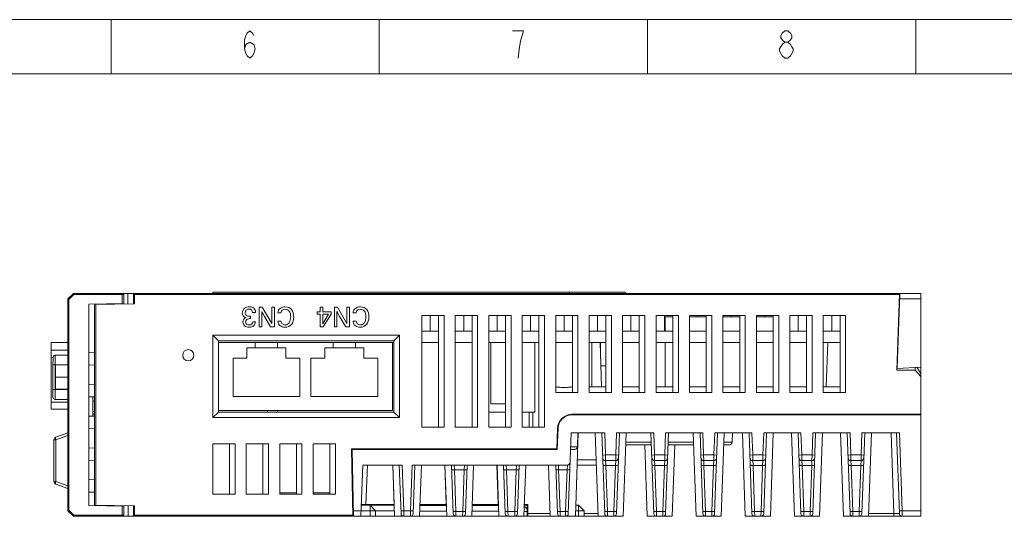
# Model space of a CAD drawing. Header units: millimetres. Extents: x 1111 to 2862, y 128 to 537.
# Tile 13 of 14: x 2508 to 2685, y 447 to 537. Entities that reach past the tile are written whole.
import ezdxf

# ---------------------------------------------------------------- set-up
doc = ezdxf.new("R2010")
doc.units = ezdxf.units.MM
doc.header["$LTSCALE"] = 10
doc.layers.get('0').update_dxf_attribs({"linetype": 'CONTINUOUS', "lineweight": 15})

# ---------------------------------------------------------------- blocks, each defined once
blk = doc.blocks.new('A$C642B7837')
at = {"color": 2, "linetype": 'Continuous'}
for p, q in [((0, 420), (594, 420)), ((247.5, 410), (247.5, 420)), ((297, 410), (297, 420)), ((346.5, 410), (346.5, 420)), ((396, 410), (396, 420))]:
    blk.add_line(p, q, dxfattribs=at)
at = {"color": 7, "linetype": 'Continuous'}
blk.add_line((25, 410), (584, 410), dxfattribs=at)
at = {"color": 2, "linetype": 'Continuous'}
for points in [[(272.1, 414.59), (272.35, 415.42), (273.1, 415.84), (273.85, 415.42), (274.1, 414.59), (273.85, 413.76), (273.6, 413.34), (273.1, 412.92), (272.6, 413.34), (272.35, 413.76), (272.1, 414.59), (272.1, 416.26), (272.35, 417.09), (272.6, 417.51), (273.1, 417.92), (273.6, 417.51), (273.85, 417.09)], [(322.6, 412.92), (322.85, 415.01), (323.1, 416.26), (323.35, 417.09), (323.6, 417.92), (321.6, 417.92)], [(371.85, 415.84), (371.35, 416.26), (371.1, 416.67), (371.1, 417.09), (371.35, 417.51), (371.85, 417.92), (372.35, 417.92), (372.85, 417.51), (373.1, 417.09), (373.1, 416.67), (372.85, 416.26), (372.35, 415.84)], [(371.85, 412.92), (371.35, 413.34), (371.1, 413.76), (370.85, 414.17), (370.85, 414.59), (371.35, 415.42)], [(371.35, 415.42), (371.85, 415.84), (372.35, 415.84), (372.85, 415.42), (373.1, 415.01), (373.35, 414.59), (373.35, 414.17)], [(373.35, 414.17), (372.85, 413.34), (372.35, 412.92), (371.85, 412.92)]]:
    blk.add_lwpolyline(points, dxfattribs=at)

msp = doc.modelspace()

# ---------------------------------------------------------------- linework, layer by layer
at = {"color": 7, "linetype": 'Continuous'}
for p, q in [((2518.06, 487.4), (2518.07, 487.43)), ((2518.06, 487.23), (2518.06, 487.4)), ((2518.07, 487.43), (2669.98, 487.43)), ((2526.72, 487.43), (2526.72, 487.33)), ((2527.76, 487.43), (2527.76, 485.53)), ((2528.75, 487.43), (2528.75, 485.55)), ((2528.95, 487.23), (2528.75, 487.43)), ((2542.98, 487.63), (2616.98, 487.63)), ((2542.98, 487.43), (2542.98, 487.63)), ((2606.98, 487.43), (2606.98, 487.63)), ((2616.98, 487.43), (2616.98, 487.63)), ((2665.66, 473.63), (2666.14, 487.43)), ((2665.75, 473.94), (2666.22, 487.43)), ((2669.98, 447.43), (2669.98, 487.43)), ((2516.98, 486.35), (2517.18, 486.35)), ((2516.98, 448.51), (2516.98, 486.35)), ((2517.92, 487.37), (2517.04, 486.49)), ((2517.06, 486.47), (2517.04, 486.49)), ((2517.18, 486.35), (2517.06, 486.47)), ((2517.18, 486.35), (2518.06, 487.23)), ((2517.18, 448.51), (2517.18, 486.35)), ((2517.92, 487.37), (2517.99, 487.3)), ((2517.99, 487.3), (2518.06, 487.23)), ((2518.06, 487.23), (2527.02, 487.23)), ((2520.78, 485.51), (2527.02, 485.62)), ((2526.72, 485.62), (2526.72, 487.23)), ((2526.78, 485.62), (2526.78, 485.52)), ((2527.02, 487.23), (2527.02, 485.62)), ((2528.95, 487.23), (2666.14, 487.23)), ((2528.95, 487.23), (2528.95, 485.55)), ((2669.98, 486.43), (2666.19, 486.43)), ((2520.78, 485.51), (2520.78, 449.35)), ((2521.78, 485.43), (2528.95, 485.55)), ((2521.78, 449.33), (2521.78, 485.53)), ((2521.98, 449.33), (2521.98, 485.53)), ((2523.68, 485.56), (2523.68, 485.46)), ((2525.68, 485.6), (2525.68, 485.5)), ((2550.13, 484), (2550.67, 484)), ((2551.86, 484.93), (2551.29, 484.93)), ((2551.29, 484.93), (2551.29, 481.43)), ((2551.75, 481.43), (2551.75, 484.19)), ((2553.55, 482.01), (2551.86, 484.93)), ((2554.02, 484.93), (2553.55, 484.93)), ((2553.55, 484.93), (2553.55, 482.01)), ((2554.02, 481.43), (2554.02, 484.93)), ((2554.64, 483.94), (2555.2, 483.94)), ((2562.23, 484.14), (2561.69, 484.14)), ((2561.69, 484.14), (2561.69, 483.72)), ((2562.7, 484.93), (2562.23, 484.93)), ((2562.23, 484.93), (2562.23, 484.14)), ((2562.7, 484.14), (2562.7, 484.93)), ((2564.22, 484.14), (2562.7, 484.14)), ((2564.22, 483.69), (2564.22, 484.14)), ((2565.35, 484.93), (2564.78, 484.93)), ((2564.78, 484.93), (2564.78, 481.43)), ((2565.24, 481.43), (2565.24, 484.19)), ((2567.04, 482.01), (2565.35, 484.93)), ((2567.51, 484.93), (2567.04, 484.93)), ((2567.04, 484.93), (2567.04, 482.01)), ((2567.51, 481.43), (2567.51, 484.93)), ((2568.13, 483.94), (2568.7, 483.94)), ((2666.15, 485.42), (2666.07, 485.42)), ((2549.77, 483.32), (2549.61, 483.32)), ((2549.77, 482.91), (2549.77, 483.32)), ((2550.65, 482.33), (2550.16, 482.33)), ((2551.99, 483.71), (2552.24, 483.26)), ((2552.24, 483.26), (2553.34, 481.43)), ((2555.2, 482.41), (2554.64, 482.41)), ((2561.69, 483.72), (2562.23, 483.72)), ((2562.23, 483.72), (2562.23, 481.43)), ((2562.7, 483.72), (2563.74, 483.72)), ((2563.74, 483.72), (2562.7, 481.96)), ((2562.7, 481.96), (2562.7, 483.72)), ((2562.8, 481.43), (2564.22, 483.69)), ((2565.48, 483.71), (2565.73, 483.26)), ((2565.73, 483.26), (2566.83, 481.43)), ((2568.7, 482.41), (2568.13, 482.41)), ((2580.48, 483.43), (2584.48, 483.43)), ((2580.48, 483.43), (2580.48, 463.43)), ((2581.98, 483.43), (2581.98, 480.63)), ((2583.48, 483.43), (2583.48, 463.43)), ((2584.48, 483.43), (2584.48, 463.43)), ((2586.48, 483.43), (2590.48, 483.43)), ((2586.48, 483.43), (2586.48, 463.43)), ((2587.98, 483.43), (2587.98, 480.63)), ((2589.48, 483.43), (2589.48, 463.43)), ((2590.48, 483.43), (2590.48, 463.43)), ((2592.48, 483.43), (2596.48, 483.43)), ((2592.48, 483.43), (2592.48, 463.43)), ((2593.98, 483.43), (2593.98, 480.63)), ((2595.48, 483.43), (2595.48, 463.43)), ((2596.48, 483.43), (2596.48, 463.43)), ((2598.48, 483.43), (2602.48, 483.43)), ((2598.48, 483.43), (2598.48, 463.43)), ((2599.98, 483.43), (2599.98, 480.63)), ((2601.48, 483.43), (2601.48, 463.43)), ((2602.48, 483.43), (2602.48, 463.43)), ((2604.48, 483.43), (2608.48, 483.43)), ((2604.48, 483.43), (2604.48, 469.63)), ((2605.98, 483.43), (2605.98, 480.63)), ((2607.48, 483.43), (2607.48, 469.63)), ((2608.48, 483.43), (2608.48, 469.63)), ((2610.48, 483.43), (2614.48, 483.43)), ((2610.48, 483.43), (2610.48, 469.63)), ((2611.98, 483.43), (2611.98, 480.63)), ((2613.48, 483.43), (2613.48, 469.63)), ((2614.48, 483.43), (2614.48, 469.63)), ((2616.48, 483.43), (2620.48, 483.43)), ((2616.48, 483.43), (2616.48, 469.63)), ((2617.98, 483.43), (2617.98, 480.63)), ((2619.48, 483.43), (2619.48, 469.63)), ((2620.48, 483.43), (2620.48, 469.63)), ((2622.48, 483.43), (2626.48, 483.43)), ((2622.48, 483.43), (2622.48, 469.63)), ((2623.98, 483.43), (2623.98, 480.63)), ((2624.14, 483.23), (2625.48, 483.23)), ((2624.14, 480.63), (2624.14, 483.23)), ((2625.48, 483.43), (2625.48, 469.63)), ((2626.48, 483.43), (2626.48, 469.63)), ((2628.48, 483.43), (2632.48, 483.43)), ((2628.48, 483.43), (2628.48, 469.63)), ((2628.48, 483.23), (2631.48, 483.23)), ((2629.98, 483.43), (2629.98, 483.23)), ((2631.48, 483.43), (2631.48, 469.63)), ((2632.48, 483.43), (2632.48, 469.63)), ((2634.48, 483.43), (2638.48, 483.43)), ((2634.48, 483.43), (2634.48, 469.63)), ((2634.48, 483.23), (2637.48, 483.23)), ((2635.98, 483.43), (2635.98, 483.23)), ((2637.48, 483.43), (2637.48, 469.63)), ((2638.48, 483.43), (2638.48, 469.63)), ((2640.48, 483.43), (2644.48, 483.43)), ((2640.48, 483.43), (2640.48, 469.63)), ((2640.48, 483.23), (2643.48, 483.23)), ((2641.98, 483.43), (2641.98, 483.23)), ((2643.48, 483.43), (2643.48, 469.63)), ((2644.48, 483.43), (2644.48, 469.63)), ((2646.48, 483.43), (2650.48, 483.43)), ((2646.48, 483.43), (2646.48, 469.63)), ((2647.98, 483.43), (2647.98, 480.63)), ((2649.48, 483.43), (2649.48, 469.63)), ((2650.48, 483.43), (2650.48, 469.63)), ((2652.48, 483.43), (2656.48, 483.43)), ((2652.48, 483.43), (2652.48, 469.63)), ((2653.98, 483.43), (2653.98, 480.63)), ((2655.48, 483.43), (2655.48, 469.63)), ((2656.48, 483.43), (2656.48, 469.63)), ((2551.29, 481.43), (2551.75, 481.43)), ((2553.34, 481.43), (2554.02, 481.43)), ((2562.23, 481.43), (2562.8, 481.43)), ((2564.78, 481.43), (2565.24, 481.43)), ((2566.83, 481.43), (2567.51, 481.43)), ((2583.48, 480.63), (2580.48, 480.63)), ((2589.48, 480.63), (2586.48, 480.63)), ((2595.48, 480.63), (2592.48, 480.63)), ((2601.48, 480.63), (2598.48, 480.63)), ((2607.48, 480.63), (2604.48, 480.63)), ((2613.48, 480.63), (2610.48, 480.63)), ((2619.48, 480.63), (2616.48, 480.63)), ((2625.48, 480.63), (2622.48, 480.63)), ((2631.48, 480.63), (2628.48, 480.63)), ((2637.48, 480.63), (2634.48, 480.63)), ((2643.48, 480.63), (2640.48, 480.63)), ((2649.48, 480.63), (2646.48, 480.63)), ((2655.48, 480.63), (2652.48, 480.63)), ((2665.9, 480.43), (2665.98, 480.43)), ((2513.99, 478.63), (2516.98, 478.63)), ((2513.99, 466.63), (2513.99, 478.63)), ((2542.98, 479.93), (2576.48, 479.93)), ((2543.98, 478.93), (2542.98, 479.93)), ((2542.98, 465.13), (2542.98, 479.93)), ((2543.98, 478.93), (2575.48, 478.93)), ((2543.98, 466.13), (2543.98, 478.93)), ((2575.48, 478.63), (2543.98, 478.63)), ((2550.61, 477.63), (2550.61, 478.63)), ((2554.61, 478.63), (2554.61, 477.63)), ((2564.58, 477.63), (2564.58, 478.63)), ((2568.58, 478.63), (2568.58, 477.63)), ((2575.22, 466.43), (2575.22, 478.63)), ((2575.48, 478.93), (2576.48, 479.93)), ((2575.48, 478.93), (2575.48, 466.13)), ((2576.48, 479.93), (2576.48, 465.13)), ((2583.48, 478.63), (2580.48, 478.63)), ((2589.48, 478.63), (2586.48, 478.63)), ((2595.48, 478.63), (2592.48, 478.63)), ((2592.87, 478.63), (2592.87, 467.63)), ((2601.48, 478.63), (2598.48, 478.63)), ((2600.71, 478.63), (2600.71, 466.13)), ((2607.48, 478.63), (2604.48, 478.63)), ((2613.48, 478.63), (2610.48, 478.63)), ((2610.98, 470.63), (2610.98, 478.63)), ((2612.43, 478.63), (2612.71, 470.63)), ((2612.53, 475.95), (2612.53, 478.63)), ((2619.48, 478.63), (2616.48, 478.63)), ((2625.48, 478.63), (2622.48, 478.63)), ((2624.14, 478.63), (2624.14, 470.63)), ((2631.48, 478.63), (2628.48, 478.63)), ((2637.48, 478.63), (2634.48, 478.63)), ((2643.48, 478.63), (2640.48, 478.63)), ((2649.48, 478.63), (2646.48, 478.63)), ((2655.48, 478.63), (2652.48, 478.63)), ((2653.26, 478.63), (2652.98, 470.63)), ((2665.84, 478.63), (2665.91, 478.63)), ((2665.96, 479.95), (2665.88, 479.95)), ((2513.99, 477.23), (2516.98, 477.23)), ((2521.78, 476.81), (2520.78, 476.77)), ((2549.11, 477.63), (2556.11, 477.63)), ((2549.11, 475.83), (2549.11, 477.63)), ((2556.11, 477.63), (2556.11, 475.83)), ((2563.08, 477.63), (2570.08, 477.63)), ((2563.08, 475.83), (2563.08, 477.63)), ((2570.08, 477.63), (2570.08, 475.83)), ((2513.99, 475.93), (2514.31, 475.93)), ((2514.31, 475.92), (2514.32, 475.92)), ((2516.98, 476.31), (2514.69, 476.31)), ((2514.69, 468.41), (2514.69, 476.31)), ((2546.61, 475.83), (2549.11, 475.83)), ((2546.61, 468.93), (2546.61, 475.83)), ((2556.11, 475.83), (2558.61, 475.83)), ((2558.61, 475.83), (2558.61, 468.93)), ((2560.58, 475.83), (2563.08, 475.83)), ((2560.58, 468.93), (2560.58, 475.83)), ((2570.08, 475.83), (2572.58, 475.83)), ((2572.58, 475.83), (2572.58, 468.93)), ((2514.31, 474.56), (2514.31, 470.13)), ((2514.69, 474.63), (2516.98, 474.63)), ((2516.98, 474.58), (2514.77, 474.58)), ((2514.77, 470.26), (2514.77, 474.58)), ((2521.78, 474.55), (2520.78, 474.58)), ((2612.58, 474.43), (2613.48, 474.43)), ((2665.66, 473.63), (2668.98, 473.63)), ((2665.7, 474.7), (2665.78, 474.7)), ((2665.75, 473.94), (2669.98, 474.18)), ((2668.98, 474.12), (2668.98, 473.63)), ((2669.98, 472.49), (2668.98, 473.63)), ((2669.31, 474.14), (2669.98, 473.02)), ((2516.98, 472.42), (2514.77, 472.42)), ((2514.31, 470.13), (2514.31, 469.98)), ((2514.31, 469.98), (2514.32, 469.15)), ((2516.98, 470.19), (2514.69, 470.19)), ((2516.98, 470.26), (2514.77, 470.26)), ((2521.78, 471.11), (2520.78, 471.07)), ((2613.48, 470.63), (2610.48, 470.63)), ((2619.48, 470.63), (2616.48, 470.63)), ((2625.48, 470.63), (2622.48, 470.63)), ((2631.48, 470.63), (2628.48, 470.63)), ((2637.48, 470.63), (2634.48, 470.63)), ((2643.48, 470.63), (2640.48, 470.63)), ((2649.48, 470.63), (2646.48, 470.63)), ((2655.48, 470.63), (2652.48, 470.63)), ((2514.32, 469.15), (2514.31, 468.79)), ((2514.69, 468.41), (2516.98, 468.41)), ((2521.78, 468.85), (2520.78, 468.88)), ((2521.48, 468.86), (2521.48, 465.4)), ((2521.78, 468.11), (2521.48, 468.11)), ((2558.61, 468.93), (2546.61, 468.93)), ((2572.58, 468.93), (2560.58, 468.93)), ((2607.48, 469.66), (2604.48, 469.66)), ((2608.48, 469.63), (2604.48, 469.63)), ((2613.48, 469.66), (2610.48, 469.66)), ((2614.48, 469.63), (2610.48, 469.63)), ((2619.48, 469.66), (2616.48, 469.66)), ((2620.48, 469.63), (2616.48, 469.63)), ((2625.48, 469.66), (2622.48, 469.66)), ((2626.48, 469.63), (2622.48, 469.63)), ((2631.48, 469.66), (2628.48, 469.66)), ((2632.48, 469.63), (2628.48, 469.63)), ((2637.48, 469.66), (2634.48, 469.66)), ((2638.48, 469.63), (2634.48, 469.63)), ((2643.48, 469.66), (2640.48, 469.66)), ((2644.48, 469.63), (2640.48, 469.63)), ((2649.48, 469.66), (2646.48, 469.66)), ((2650.48, 469.63), (2646.48, 469.63)), ((2655.48, 469.66), (2652.48, 469.66)), ((2656.48, 469.63), (2652.48, 469.63)), ((2516.98, 467.93), (2513.99, 467.93)), ((2516.98, 466.63), (2513.99, 466.63)), ((2521.48, 466.21), (2521.78, 466.21)), ((2575.22, 466.43), (2543.98, 466.43)), ((2552.82, 466.43), (2552.82, 466.13)), ((2554.6, 466.43), (2554.6, 466.13)), ((2595.48, 467.63), (2592.87, 467.63)), ((2521.78, 465.41), (2520.78, 465.37)), ((2521.48, 465.77), (2521.78, 465.76)), ((2543.98, 466.13), (2542.98, 465.13)), ((2576.48, 465.13), (2542.98, 465.13)), ((2575.48, 466.13), (2543.98, 466.13)), ((2575.48, 466.13), (2576.48, 465.13)), ((2595.48, 466.13), (2592.48, 466.13)), ((2600.71, 466.13), (2598.48, 466.13)), ((2599.73, 466.13), (2599.73, 463.43)), ((2600.39, 466.13), (2600.39, 463.43)), ((2605.67, 464.9), (2605.67, 465.07)), ((2606.17, 465.28), (2606.17, 465.42)), ((2607.4, 465.73), (2669.98, 465.73)), ((2607.4, 465.63), (2669.98, 465.63)), ((2607.61, 465.63), (2607.62, 465.73)), ((2665.63, 465.73), (2665.63, 465.63)), ((2521.78, 463.15), (2520.78, 463.18)), ((2584.48, 463.43), (2580.48, 463.43)), ((2590.48, 463.43), (2586.48, 463.43)), ((2596.48, 463.43), (2592.48, 463.43)), ((2602.48, 463.43), (2598.48, 463.43)), ((2604.8, 463.22), (2604.67, 459.53)), ((2604.77, 459.43), (2604.9, 463.22)), ((2514.48, 461.17), (2514.83, 461.17)), ((2514.48, 453.69), (2514.48, 461.17)), ((2516.98, 462.43), (2514.81, 461.64)), ((2516.98, 461.95), (2514.83, 461.17)), ((2514.83, 453.69), (2514.83, 461.17)), ((2604.85, 461.73), (2604.75, 461.73)), ((2606.74, 447.91), (2607.25, 462.43)), ((2607.25, 462.43), (2613.27, 462.43)), ((2608.01, 447.43), (2608.54, 462.43)), ((2608.38, 459.91), (2608.47, 462.43)), ((2611.56, 462.43), (2612.08, 447.43)), ((2612.77, 462.43), (2613.27, 447.91)), ((2613.27, 462.43), (2613.41, 458.43)), ((2615.26, 458.43), (2615.4, 462.43)), ((2615.39, 447.91), (2615.9, 462.43)), ((2615.4, 462.43), (2622.07, 462.43)), ((2617.11, 462.43), (2616.58, 447.43)), ((2621.57, 462.43), (2622.07, 447.91)), ((2622.07, 462.43), (2622.21, 458.43)), ((2624.06, 458.43), (2624.2, 462.43)), ((2624.19, 447.91), (2624.7, 462.43)), ((2624.2, 462.43), (2630.87, 462.43)), ((2629.16, 462.43), (2629.68, 447.43)), ((2630.37, 462.43), (2630.87, 447.91)), ((2630.87, 462.43), (2631.01, 458.43)), ((2632.86, 458.43), (2633, 462.43)), ((2632.99, 447.91), (2633.5, 462.43)), ((2633, 462.43), (2639.67, 462.43)), ((2634.71, 462.43), (2634.18, 447.43)), ((2636.17, 462.43), (2636.11, 460.71)), ((2637.96, 462.43), (2638.48, 447.43)), ((2639.17, 462.43), (2639.67, 447.91)), ((2639.67, 462.43), (2639.81, 458.43)), ((2641.66, 458.43), (2641.8, 462.43)), ((2641.79, 447.91), (2642.3, 462.43)), ((2641.8, 462.43), (2648.47, 462.43)), ((2643.51, 462.43), (2642.98, 447.43)), ((2646.76, 462.43), (2647.28, 447.43)), ((2647.97, 462.43), (2648.47, 447.91)), ((2648.47, 462.43), (2648.61, 458.43)), ((2650.46, 458.43), (2650.6, 462.43)), ((2650.59, 447.91), (2651.1, 462.43)), ((2650.6, 462.43), (2657.27, 462.43)), ((2652.31, 462.43), (2651.78, 447.43)), ((2655.56, 462.43), (2656.08, 447.43)), ((2656.77, 462.43), (2657.27, 447.91)), ((2657.27, 462.43), (2657.41, 458.43)), ((2659.26, 458.43), (2659.4, 462.43)), ((2659.39, 447.91), (2659.9, 462.43)), ((2659.4, 462.43), (2666.12, 462.43)), ((2661.11, 462.43), (2660.58, 447.43)), ((2665.12, 447.91), (2664.62, 462.43)), ((2666.12, 447.91), (2665.62, 462.43)), ((2666.61, 448.43), (2666.12, 462.43)), ((2521.78, 459.71), (2520.78, 459.67)), ((2542.98, 460.43), (2546.98, 460.43)), ((2542.98, 460.43), (2542.98, 451.43)), ((2545.98, 460.43), (2545.98, 451.43)), ((2546.98, 460.43), (2546.98, 451.43)), ((2548.98, 460.43), (2552.98, 460.43)), ((2548.98, 460.43), (2548.98, 451.43)), ((2551.98, 460.43), (2551.98, 451.43)), ((2552.98, 460.43), (2552.98, 451.43)), ((2554.98, 460.43), (2558.98, 460.43)), ((2554.98, 460.43), (2554.98, 451.43)), ((2557.98, 460.43), (2557.98, 451.43)), ((2558.98, 460.43), (2558.98, 451.43)), ((2560.98, 460.43), (2564.98, 460.43)), ((2560.98, 460.43), (2560.98, 451.43)), ((2563.98, 460.43), (2563.98, 451.43)), ((2564.98, 460.43), (2564.98, 451.43)), ((2604.67, 459.53), (2567.88, 459.53)), ((2568.09, 447.43), (2567.88, 459.53)), ((2567.88, 459.43), (2604.77, 459.43)), ((2568.19, 447.43), (2567.98, 459.43)), ((2602.01, 459.53), (2602.02, 459.43)), ((2607.15, 459.43), (2607.88, 459.43)), ((2607.16, 459.91), (2608.38, 459.91)), ((2617.03, 460.23), (2621.64, 460.23)), ((2617.05, 460.71), (2621.63, 460.71)), ((2620.44, 460.23), (2620.88, 447.43)), ((2624.62, 460.23), (2629.24, 460.23)), ((2624.64, 460.71), (2629.22, 460.71)), ((2625.83, 460.23), (2625.38, 447.43)), ((2635.61, 460.23), (2634.63, 460.23)), ((2634.65, 460.71), (2636.11, 460.71)), ((2521.78, 457.45), (2520.78, 457.48)), ((2611.73, 457.59), (2608.37, 457.59)), ((2613.41, 458.43), (2612.91, 458.41)), ((2613.41, 458.43), (2615.26, 458.43)), ((2613.41, 458.43), (2613.42, 457.43)), ((2613.42, 457.43), (2615.24, 457.43)), ((2613.42, 457.43), (2613.47, 456.57)), ((2615.2, 456.57), (2615.24, 457.43)), ((2615.24, 457.43), (2615.26, 458.43)), ((2615.26, 458.43), (2615.76, 458.41)), ((2622.21, 458.43), (2621.71, 458.41)), ((2622.21, 458.43), (2624.06, 458.43)), ((2622.21, 458.43), (2622.22, 457.43)), ((2622.22, 457.43), (2624.04, 457.43)), ((2622.22, 457.43), (2622.27, 456.57)), ((2624, 456.57), (2624.04, 457.43)), ((2624.04, 457.43), (2624.06, 458.43)), ((2624.06, 458.43), (2624.56, 458.41)), ((2631.01, 458.43), (2630.51, 458.41)), ((2631.01, 458.43), (2632.86, 458.43)), ((2631.01, 458.43), (2631.02, 457.43)), ((2631.02, 457.43), (2632.84, 457.43)), ((2631.02, 457.43), (2631.07, 456.57)), ((2632.8, 456.57), (2632.84, 457.43)), ((2632.84, 457.43), (2632.86, 458.43)), ((2632.86, 458.43), (2633.36, 458.41)), ((2639.81, 458.43), (2639.31, 458.41)), ((2639.81, 458.43), (2641.66, 458.43)), ((2639.81, 458.43), (2639.82, 457.43)), ((2639.82, 457.43), (2641.64, 457.43)), ((2639.82, 457.43), (2639.87, 456.57)), ((2641.6, 456.57), (2641.64, 457.43)), ((2641.64, 457.43), (2641.66, 458.43)), ((2641.66, 458.43), (2642.16, 458.41)), ((2648.61, 458.43), (2648.11, 458.41)), ((2648.61, 458.43), (2650.46, 458.43)), ((2648.61, 458.43), (2648.62, 457.43)), ((2648.62, 457.43), (2650.44, 457.43)), ((2648.62, 457.43), (2648.67, 456.57)), ((2650.4, 456.57), (2650.44, 457.43)), ((2650.44, 457.43), (2650.46, 458.43)), ((2650.46, 458.43), (2650.96, 458.41)), ((2657.41, 458.43), (2656.91, 458.41)), ((2657.41, 458.43), (2659.26, 458.43)), ((2657.41, 458.43), (2657.42, 457.43)), ((2657.42, 457.43), (2659.24, 457.43)), ((2657.42, 457.43), (2657.47, 456.57)), ((2659.2, 456.57), (2659.24, 457.43)), ((2659.24, 457.43), (2659.26, 458.43)), ((2659.26, 458.43), (2659.76, 458.41)), ((2569.56, 447.43), (2569.89, 456.63)), ((2576.93, 456.63), (2569.89, 456.63)), ((2570.45, 449.53), (2570.7, 456.63)), ((2575.25, 456.63), (2575.49, 449.53)), ((2575.58, 447.43), (2575.26, 456.63)), ((2576.74, 447.91), (2576.43, 456.63)), ((2577.22, 448.43), (2576.93, 456.63)), ((2578.74, 456.63), (2578.45, 448.43)), ((2606.57, 456.63), (2578.74, 456.63)), ((2578.93, 447.91), (2579.24, 456.63)), ((2580.08, 447.43), (2580.4, 456.63)), ((2584.6, 456.63), (2584.84, 449.53)), ((2584.93, 447.43), (2584.61, 456.63)), ((2586.09, 447.91), (2585.78, 456.63)), ((2586.31, 455.77), (2586.26, 456.63)), ((2588.06, 455.77), (2586.31, 455.77)), ((2586.57, 448.29), (2586.31, 455.77)), ((2588.06, 455.77), (2587.8, 448.29)), ((2588.1, 456.63), (2588.06, 455.77)), ((2588.28, 447.91), (2588.59, 456.63)), ((2589.43, 447.43), (2589.75, 456.63)), ((2593.95, 456.63), (2594.19, 449.53)), ((2594.28, 447.43), (2593.96, 456.63)), ((2595.44, 447.91), (2595.13, 456.63)), ((2595.66, 455.77), (2595.61, 456.63)), ((2597.41, 455.77), (2595.66, 455.77)), ((2595.92, 448.29), (2595.66, 455.77)), ((2597.41, 455.77), (2597.15, 448.29)), ((2597.45, 456.63), (2597.41, 455.77)), ((2597.63, 447.91), (2597.94, 456.63)), ((2598.78, 447.43), (2599.1, 456.63)), ((2603.51, 447.43), (2603.19, 456.63)), ((2604.79, 447.91), (2604.48, 456.63)), ((2605.01, 455.77), (2604.96, 456.63)), ((2606.52, 455.77), (2605.01, 455.77)), ((2605.27, 448.29), (2605.01, 455.77)), ((2606.52, 455.77), (2606.26, 448.29)), ((2606.57, 456.63), (2606.52, 455.77)), ((2611.76, 456.63), (2608.34, 456.63)), ((2615.2, 456.57), (2613.47, 456.57)), ((2613.47, 456.57), (2613.76, 448.29)), ((2614.91, 448.29), (2615.2, 456.57)), ((2624, 456.57), (2622.27, 456.57)), ((2622.27, 456.57), (2622.56, 448.29)), ((2623.71, 448.29), (2624, 456.57)), ((2632.8, 456.57), (2631.07, 456.57)), ((2631.07, 456.57), (2631.36, 448.29)), ((2632.51, 448.29), (2632.8, 456.57)), ((2641.6, 456.57), (2639.87, 456.57)), ((2639.87, 456.57), (2640.16, 448.29)), ((2641.31, 448.29), (2641.6, 456.57)), ((2650.4, 456.57), (2648.67, 456.57)), ((2648.67, 456.57), (2648.96, 448.29)), ((2650.11, 448.29), (2650.4, 456.57)), ((2659.2, 456.57), (2657.47, 456.57)), ((2657.47, 456.57), (2657.76, 448.29)), ((2658.91, 448.29), (2659.2, 456.57)), ((2521.78, 454.01), (2520.78, 453.97)), ((2514.83, 453.69), (2514.48, 453.69)), ((2514.81, 453.22), (2516.98, 452.43)), ((2514.83, 453.69), (2516.98, 452.9)), ((2521.78, 451.75), (2520.78, 451.78)), ((2546.98, 451.43), (2542.98, 451.43)), ((2552.98, 451.43), (2548.98, 451.43)), ((2558.98, 451.43), (2554.98, 451.43)), ((2557.98, 451.63), (2554.99, 451.63)), ((2563.98, 451.63), (2560.98, 451.63)), ((2564.98, 451.43), (2560.98, 451.43)), ((2520.78, 449.35), (2527.02, 449.24)), ((2521.78, 449.43), (2528.95, 449.3)), ((2523.68, 449.4), (2523.68, 449.3)), ((2525.68, 449.36), (2525.68, 449.26)), ((2526.14, 449.25), (2526.14, 449.35)), ((2526.44, 449.25), (2526.44, 449.35)), ((2526.72, 447.63), (2526.72, 449.24)), ((2527.02, 449.24), (2527.02, 447.63)), ((2527.78, 447.43), (2527.78, 449.32)), ((2528.75, 449.31), (2528.75, 447.43)), ((2528.95, 449.3), (2528.95, 447.63)), ((2568.16, 449.53), (2568.06, 449.53)), ((2568.16, 449.43), (2568.06, 449.43)), ((2575.51, 449.4), (2569.63, 449.42)), ((2569.64, 449.53), (2575.49, 449.53)), ((2572.18, 448.41), (2571.18, 449.42)), ((2571.18, 448.41), (2571.19, 449.42)), ((2584.87, 449.37), (2580.15, 449.39)), ((2580.16, 449.53), (2584.84, 449.53)), ((2580.16, 449.51), (2584.86, 449.49)), ((2589.5, 449.48), (2594.21, 449.46)), ((2594.22, 449.34), (2589.5, 449.35)), ((2589.51, 449.53), (2594.19, 449.53)), ((2598.85, 449.44), (2599.48, 449.44)), ((2599.38, 448.72), (2598.85, 449.26)), ((2598.86, 449.53), (2599.48, 449.53)), ((2599.38, 449.44), (2599.38, 447.43)), ((2599.48, 448.63), (2599.38, 448.63)), ((2599.48, 449.53), (2599.48, 447.43)), ((2608.08, 449.41), (2608.58, 449.41)), ((2608.58, 449.41), (2609.58, 448.41)), ((2608.59, 449.41), (2608.58, 448.41)), ((2517.18, 448.51), (2516.98, 448.51)), ((2517.04, 448.37), (2517.11, 448.44)), ((2517.92, 447.49), (2517.04, 448.37)), ((2517.11, 448.44), (2517.18, 448.51)), ((2518.06, 447.63), (2517.18, 448.51)), ((2517.94, 447.51), (2517.92, 447.49)), ((2518.06, 447.63), (2517.94, 447.51)), ((2527.02, 447.63), (2518.06, 447.63)), ((2518.07, 447.43), (2518.06, 447.53)), ((2518.07, 447.43), (2603.51, 447.43)), ((2526.72, 447.43), (2526.72, 447.53)), ((2528.75, 447.43), (2528.95, 447.63)), ((2528.95, 447.63), (2568.09, 447.63)), ((2568.18, 448.42), (2568.08, 448.42)), ((2568.18, 448.43), (2569.6, 448.43)), ((2571.18, 448.41), (2569.6, 448.42)), ((2571.18, 447.43), (2571.18, 448.41)), ((2572.18, 448.41), (2571.18, 448.41)), ((2575.55, 448.4), (2572.18, 448.41)), ((2572.18, 447.43), (2572.18, 448.41)), ((2576.72, 448.41), (2577.22, 448.43)), ((2577.22, 448.43), (2578.45, 448.43)), ((2577.22, 448.43), (2577.24, 447.43)), ((2578.45, 448.43), (2578.43, 447.43)), ((2578.45, 448.43), (2578.95, 448.41)), ((2584.9, 448.37), (2580.12, 448.38)), ((2586.57, 448.29), (2587.8, 448.29)), ((2586.59, 447.43), (2586.57, 448.29)), ((2587.8, 448.29), (2587.78, 447.43)), ((2594.25, 448.33), (2589.47, 448.35)), ((2595.92, 448.29), (2597.15, 448.29)), ((2595.94, 447.43), (2595.92, 448.29)), ((2597.15, 448.29), (2597.13, 447.43)), ((2599.38, 448.32), (2598.81, 448.32)), ((2599.48, 447.91), (2603.5, 447.91)), ((2603.51, 447.43), (2616.58, 447.43)), ((2603.51, 447.43), (2603.51, 447.43)), ((2605.27, 448.29), (2606.26, 448.29)), ((2605.29, 447.43), (2605.27, 448.29)), ((2606.24, 447.43), (2606.26, 448.29)), ((2608.05, 448.41), (2608.58, 448.41)), ((2608.58, 447.43), (2608.58, 448.41)), ((2608.58, 448.41), (2609.58, 448.41)), ((2609.58, 447.43), (2609.58, 448.41)), ((2612.07, 447.91), (2609.58, 447.91)), ((2614.91, 448.29), (2613.76, 448.29)), ((2613.76, 448.29), (2613.77, 447.43)), ((2614.89, 447.43), (2614.91, 448.29)), ((2625.38, 447.43), (2620.88, 447.43)), ((2623.71, 448.29), (2622.56, 448.29)), ((2622.56, 448.29), (2622.57, 447.43)), ((2623.69, 447.43), (2623.71, 448.29)), ((2634.18, 447.43), (2629.68, 447.43)), ((2632.51, 448.29), (2631.36, 448.29)), ((2631.36, 448.29), (2631.37, 447.43)), ((2632.49, 447.43), (2632.51, 448.29)), ((2642.98, 447.43), (2638.48, 447.43)), ((2641.31, 448.29), (2640.16, 448.29)), ((2640.16, 448.29), (2640.17, 447.43)), ((2641.29, 447.43), (2641.31, 448.29)), ((2651.78, 447.43), (2647.28, 447.43)), ((2650.11, 448.29), (2648.96, 448.29)), ((2648.96, 448.29), (2648.97, 447.43)), ((2650.09, 447.43), (2650.11, 448.29)), ((2656.08, 447.43), (2669.98, 447.43)), ((2658.91, 448.29), (2657.76, 448.29)), ((2657.76, 448.29), (2657.77, 447.43)), ((2658.89, 447.43), (2658.91, 448.29)), ((2660.6, 447.91), (2665.12, 447.91)), ((2665.12, 447.91), (2665.12, 447.43)), ((2666.11, 448.41), (2666.61, 448.43)), ((2666.61, 448.43), (2669.98, 448.43)), ((2666.62, 447.43), (2666.61, 448.43))]:
    msp.add_line(p, q, dxfattribs=at)
msp.add_circle((2538.58, 476.33), 1, dxfattribs=at)
for centre, radius, start, end in [((2518.07, 487.23), 0.2, 90, 135), ((2526.82, 487.23), 0.2, 0, 90), ((2517.18, 486.35), 0.2, 135, 180), ((2536.69, 487.23), 9.97, 179.4448, 180.0193), ((2514.69, 475.92), 0.381, 90, 180), ((2514.69, 468.79), 0.381, 180, 270), ((2607.4, 463.13), 2.6, 90, 178), ((2607.4, 463.13), 2.5, 90, 178), ((2514.98, 461.17), 0.5, 110, 180), ((2607.88, 459.93), 0.5, 270, 358), ((2635.61, 460.73), 0.5, 270, 358), ((2613.42, 457.93), 0.5, 181.9991, 270), ((2615.24, 457.93), 0.5, 269.9999, 357.9972), ((2622.22, 457.93), 0.5, 181.9991, 270), ((2624.04, 457.93), 0.5, 269.9999, 357.9972), ((2631.02, 457.93), 0.5, 181.9991, 270), ((2632.84, 457.93), 0.5, 269.9999, 357.9972), ((2639.82, 457.93), 0.5, 181.9991, 270), ((2641.64, 457.93), 0.5, 269.9999, 357.9972), ((2648.62, 457.93), 0.5, 181.9991, 270), ((2650.44, 457.93), 0.5, 269.9999, 357.9972), ((2657.42, 457.93), 0.5, 181.9991, 270), ((2659.24, 457.93), 0.5, 269.9999, 357.9972), ((2606.57, 457.13), 0.5, 270, 358), ((2514.98, 453.69), 0.5, 180, 250), ((2517.18, 448.51), 0.2, 180, 225), ((2518.07, 447.63), 0.2, 225, 270), ((2528.06, 447.63), 10, 179.9813, 180.5486), ((2536.69, 447.63), 9.97, 179.9807, 180.5552), ((2526.82, 447.63), 0.2, 270, 0), ((2577.24, 447.93), 0.5, 182, 270), ((2578.43, 447.93), 0.5, 270, 358), ((2586.59, 447.93), 0.5, 182.005, 270.0004), ((2587.78, 447.93), 0.5, 269.9996, 357.995), ((2595.94, 447.93), 0.5, 182.005, 270.0004), ((2597.13, 447.93), 0.5, 269.9996, 357.995), ((2605.29, 447.93), 0.5, 182.005, 270.0004), ((2606.24, 447.93), 0.5, 270.0001, 357.9912), ((2613.77, 447.93), 0.5, 182, 270), ((2614.89, 447.93), 0.5, 270, 357.9996), ((2622.57, 447.93), 0.5, 182, 270), ((2623.69, 447.93), 0.5, 270, 357.9996), ((2631.37, 447.93), 0.5, 182, 270), ((2632.49, 447.93), 0.5, 270, 357.9996), ((2640.17, 447.93), 0.5, 182, 270), ((2641.29, 447.93), 0.5, 270, 357.9996), ((2648.97, 447.93), 0.5, 182, 270), ((2650.09, 447.93), 0.5, 270, 357.9996), ((2657.77, 447.93), 0.5, 182, 270), ((2658.89, 447.93), 0.5, 270, 357.9996), ((2666.62, 447.93), 0.5, 181.9994, 270)]:
    msp.add_arc(centre, radius, start, end, dxfattribs=at)
for centre, start_param, end_param in [((2528.74, 487.23), -0.194739, 0), ((2528.74, 447.63), -3.141593, -2.946854)]:
    msp.add_ellipse(centre, major_axis=(0, 0.2), ratio=0.197239, start_param=start_param, end_param=end_param, dxfattribs=at)
for points in [[(2548.4, 484.43), (2548.32, 484.26), (2548.28, 484.11), (2548.28, 483.96)], [(2548.28, 483.96), (2548.28, 483.47), (2548.52, 483.18), (2548.98, 483.07)], [(2548.78, 484.84), (2548.6, 484.73), (2548.48, 484.59), (2548.4, 484.43)], [(2549.52, 485.01), (2549.21, 485.01), (2548.96, 484.95), (2548.78, 484.84)], [(2548.78, 483.94), (2548.78, 484.13), (2548.84, 484.3), (2548.97, 484.42)], [(2549, 483.48), (2548.85, 483.58), (2548.78, 483.74), (2548.78, 483.94)], [(2548.97, 484.42), (2549.09, 484.54), (2549.25, 484.6), (2549.46, 484.6)], [(2549.46, 484.6), (2549.66, 484.6), (2549.82, 484.55), (2549.94, 484.45)], [(2550.35, 484.75), (2550.16, 484.92), (2549.89, 485.01), (2549.52, 485.01)], [(2549.94, 484.45), (2550.05, 484.34), (2550.12, 484.19), (2550.13, 484)], [(2550.67, 484), (2550.64, 484.33), (2550.53, 484.58), (2550.35, 484.75)], [(2551.75, 484.19), (2551.79, 484.09), (2551.87, 483.93), (2551.99, 483.71)], [(2555.06, 484.73), (2554.82, 484.54), (2554.68, 484.28), (2554.64, 483.94)], [(2555.98, 485.01), (2555.61, 485.01), (2555.3, 484.91), (2555.06, 484.73)], [(2555.2, 483.94), (2555.27, 484.37), (2555.53, 484.58), (2555.97, 484.58)], [(2555.97, 484.58), (2556.29, 484.58), (2556.53, 484.46), (2556.7, 484.23)], [(2557.11, 484.51), (2556.85, 484.84), (2556.47, 485.01), (2555.98, 485.01)], [(2556.7, 484.23), (2556.87, 484), (2556.95, 483.66), (2556.95, 483.21)], [(2557.49, 483.24), (2557.49, 483.75), (2557.36, 484.18), (2557.11, 484.51)], [(2565.24, 484.19), (2565.28, 484.09), (2565.36, 483.93), (2565.48, 483.71)], [(2568.55, 484.73), (2568.31, 484.54), (2568.18, 484.28), (2568.13, 483.94)], [(2569.48, 485.01), (2569.1, 485.01), (2568.79, 484.91), (2568.55, 484.73)], [(2568.7, 483.94), (2568.76, 484.37), (2569.02, 484.58), (2569.46, 484.58)], [(2569.46, 484.58), (2569.78, 484.58), (2570.02, 484.46), (2570.19, 484.23)], [(2570.6, 484.51), (2570.34, 484.84), (2569.97, 485.01), (2569.48, 485.01)], [(2570.19, 484.23), (2570.36, 484), (2570.44, 483.66), (2570.44, 483.21)], [(2570.98, 483.24), (2570.98, 483.75), (2570.86, 484.18), (2570.6, 484.51)], [(2548.54, 482.77), (2548.44, 482.63), (2548.38, 482.47), (2548.38, 482.28)], [(2548.38, 482.28), (2548.38, 482.01), (2548.49, 481.79), (2548.69, 481.62)], [(2548.98, 483.07), (2548.79, 483.01), (2548.65, 482.91), (2548.54, 482.77)], [(2548.88, 482.29), (2548.88, 482.48), (2548.95, 482.63), (2549.1, 482.75)], [(2549.05, 481.91), (2548.94, 482), (2548.88, 482.13), (2548.88, 482.29)], [(2549.61, 483.32), (2549.35, 483.32), (2549.14, 483.37), (2549, 483.48)], [(2549.1, 482.75), (2549.25, 482.86), (2549.48, 482.91), (2549.77, 482.91)], [(2550.16, 482.33), (2550.13, 482.13), (2550.05, 481.99), (2549.93, 481.9)], [(2550.3, 481.61), (2550.5, 481.79), (2550.61, 482.02), (2550.65, 482.33)], [(2554.64, 482.41), (2554.67, 482.08), (2554.8, 481.82), (2555.03, 481.64)], [(2555.47, 481.95), (2555.33, 482.06), (2555.24, 482.22), (2555.2, 482.41)], [(2556.69, 482.16), (2556.52, 481.91), (2556.28, 481.78), (2555.97, 481.78)], [(2556.95, 483.21), (2556.95, 482.76), (2556.87, 482.41), (2556.69, 482.16)], [(2557.07, 481.87), (2557.35, 482.2), (2557.49, 482.66), (2557.49, 483.24)], [(2568.13, 482.41), (2568.16, 482.08), (2568.29, 481.82), (2568.52, 481.64)], [(2568.96, 481.95), (2568.82, 482.06), (2568.74, 482.22), (2568.7, 482.41)], [(2570.18, 482.16), (2570.01, 481.91), (2569.77, 481.78), (2569.47, 481.78)], [(2570.44, 483.21), (2570.44, 482.76), (2570.36, 482.41), (2570.18, 482.16)], [(2570.56, 481.87), (2570.84, 482.2), (2570.98, 482.66), (2570.98, 483.24)], [(2548.69, 481.62), (2548.89, 481.44), (2549.15, 481.36), (2549.47, 481.36)], [(2549.5, 481.76), (2549.32, 481.76), (2549.17, 481.81), (2549.05, 481.91)], [(2549.47, 481.36), (2549.82, 481.36), (2550.1, 481.44), (2550.3, 481.61)], [(2549.93, 481.9), (2549.81, 481.81), (2549.67, 481.76), (2549.5, 481.76)], [(2555.03, 481.64), (2555.27, 481.45), (2555.56, 481.36), (2555.91, 481.36)], [(2555.97, 481.78), (2555.77, 481.78), (2555.61, 481.84), (2555.47, 481.95)], [(2555.91, 481.36), (2556.4, 481.36), (2556.79, 481.53), (2557.07, 481.87)], [(2568.52, 481.64), (2568.76, 481.45), (2569.05, 481.36), (2569.41, 481.36)], [(2569.47, 481.78), (2569.27, 481.78), (2569.1, 481.84), (2568.96, 481.95)], [(2569.41, 481.36), (2569.89, 481.36), (2570.28, 481.53), (2570.56, 481.87)]]:
    msp.add_open_spline(points, degree=3, dxfattribs=at)
for points, knots in [([(2514.32, 475.08), (2514.31, 475), (2514.31, 474.82), (2514.31, 474.65), (2514.31, 474.56)], [0, 0, 0, 0, 0.499987, 1, 1, 1, 1]), ([(2514.32, 475.92), (2514.32, 475.92), (2514.33, 475.92), (2514.34, 475.9), (2514.35, 475.85), (2514.36, 475.78), (2514.36, 475.68), (2514.36, 475.55), (2514.34, 475.35), (2514.33, 475.2), (2514.32, 475.08)], [0, 0, 0, 0, 0.00909, 0.025231, 0.081698, 0.170585, 0.290368, 0.437961, 0.609078, 1, 1, 1, 1]), ([(2514.31, 474.56), (2514.31, 474.57), (2514.32, 474.58), (2514.36, 474.59), (2514.44, 474.61), (2514.55, 474.62), (2514.64, 474.63), (2514.69, 474.63)], [0, 0, 0, 0, 0.037509, 0.100686, 0.316481, 0.631057, 1, 1, 1, 1]), ([(2514.69, 470.19), (2514.64, 470.19), (2514.55, 470.19), (2514.44, 470.18), (2514.36, 470.16), (2514.32, 470.15), (2514.31, 470.13), (2514.31, 470.13)], [0, 0, 0, 0, 0.368943, 0.683519, 0.899314, 0.962491, 1, 1, 1, 1]), ([(2607.49, 470.63), (2607.25, 470.63), (2606.75, 470.58), (2605.98, 470.52), (2605.22, 470.58), (2604.72, 470.63), (2604.48, 470.63)], [0, 0, 0, 0, 0.241038, 0.500005, 0.758977, 1, 1, 1, 1]), ([(2514.83, 461.17), (2514.8, 461.22), (2514.78, 461.33), (2514.76, 461.47), (2514.76, 461.58), (2514.79, 461.63), (2514.81, 461.64)], [0, 0, 0, 0, 0.3557, 0.6579, 0.87366, 1, 1, 1, 1]), ([(2585.81, 455.82), (2585.81, 455.82), (2585.82, 455.8), (2585.87, 455.79), (2585.98, 455.77), (2586.13, 455.77), (2586.25, 455.77), (2586.31, 455.77)], [0, 0, 0, 0, 0.029659, 0.087491, 0.309105, 0.640712, 1, 1, 1, 1]), ([(2588.56, 455.82), (2588.56, 455.82), (2588.54, 455.8), (2588.5, 455.79), (2588.39, 455.77), (2588.24, 455.77), (2588.12, 455.77), (2588.06, 455.77)], [0, 0, 0, 0, 0.029654, 0.08748, 0.30909, 0.640703, 1, 1, 1, 1]), ([(2595.16, 455.82), (2595.16, 455.82), (2595.17, 455.8), (2595.22, 455.79), (2595.33, 455.77), (2595.48, 455.77), (2595.6, 455.77), (2595.66, 455.77)], [0, 0, 0, 0, 0.02966, 0.087493, 0.309109, 0.640714, 1, 1, 1, 1]), ([(2597.91, 455.82), (2597.91, 455.82), (2597.89, 455.8), (2597.85, 455.79), (2597.74, 455.77), (2597.59, 455.77), (2597.47, 455.77), (2597.41, 455.77)], [0, 0, 0, 0, 0.029657, 0.087488, 0.309101, 0.640709, 1, 1, 1, 1]), ([(2604.51, 455.82), (2604.51, 455.82), (2604.52, 455.8), (2604.57, 455.79), (2604.68, 455.77), (2604.83, 455.77), (2604.95, 455.77), (2605.01, 455.77)], [0, 0, 0, 0, 0.029656, 0.087483, 0.309094, 0.640705, 1, 1, 1, 1]), ([(2607.02, 455.82), (2607.02, 455.82), (2607.01, 455.8), (2606.96, 455.79), (2606.85, 455.77), (2606.7, 455.77), (2606.58, 455.77), (2606.52, 455.77)], [0, 0, 0, 0, 0.029656, 0.087483, 0.309093, 0.640705, 1, 1, 1, 1]), ([(2613.47, 456.57), (2613.41, 456.57), (2613.29, 456.57), (2613.13, 456.57), (2613.03, 456.59), (2612.98, 456.6), (2612.97, 456.62), (2612.97, 456.62)], [0, 0, 0, 0, 0.373043, 0.69115, 0.90658, 0.967561, 1, 1, 1, 1]), ([(2615.2, 456.57), (2615.26, 456.57), (2615.38, 456.57), (2615.53, 456.57), (2615.63, 456.59), (2615.68, 456.6), (2615.7, 456.62), (2615.7, 456.62)], [0, 0, 0, 0, 0.373043, 0.69115, 0.90658, 0.967561, 1, 1, 1, 1]), ([(2622.27, 456.57), (2622.21, 456.57), (2622.09, 456.57), (2621.93, 456.57), (2621.83, 456.59), (2621.78, 456.6), (2621.77, 456.62), (2621.77, 456.62)], [0, 0, 0, 0, 0.373043, 0.69115, 0.90658, 0.967561, 1, 1, 1, 1]), ([(2624, 456.57), (2624.06, 456.57), (2624.18, 456.57), (2624.33, 456.57), (2624.43, 456.59), (2624.48, 456.6), (2624.5, 456.62), (2624.5, 456.62)], [0, 0, 0, 0, 0.373043, 0.69115, 0.90658, 0.967561, 1, 1, 1, 1]), ([(2631.07, 456.57), (2631.01, 456.57), (2630.89, 456.57), (2630.73, 456.57), (2630.63, 456.59), (2630.58, 456.6), (2630.57, 456.62), (2630.57, 456.62)], [0, 0, 0, 0, 0.373043, 0.69115, 0.90658, 0.967561, 1, 1, 1, 1]), ([(2632.8, 456.57), (2632.86, 456.57), (2632.98, 456.57), (2633.13, 456.57), (2633.23, 456.59), (2633.28, 456.6), (2633.3, 456.62), (2633.3, 456.62)], [0, 0, 0, 0, 0.373043, 0.69115, 0.90658, 0.967561, 1, 1, 1, 1]), ([(2639.87, 456.57), (2639.81, 456.57), (2639.69, 456.57), (2639.53, 456.57), (2639.43, 456.59), (2639.38, 456.6), (2639.37, 456.62), (2639.37, 456.62)], [0, 0, 0, 0, 0.373043, 0.69115, 0.90658, 0.967561, 1, 1, 1, 1]), ([(2641.6, 456.57), (2641.66, 456.57), (2641.78, 456.57), (2641.93, 456.57), (2642.03, 456.59), (2642.08, 456.6), (2642.1, 456.62), (2642.1, 456.62)], [0, 0, 0, 0, 0.373043, 0.69115, 0.90658, 0.967561, 1, 1, 1, 1]), ([(2648.67, 456.57), (2648.61, 456.57), (2648.49, 456.57), (2648.33, 456.57), (2648.23, 456.59), (2648.18, 456.6), (2648.17, 456.62), (2648.17, 456.62)], [0, 0, 0, 0, 0.373043, 0.69115, 0.90658, 0.967561, 1, 1, 1, 1]), ([(2650.4, 456.57), (2650.46, 456.57), (2650.58, 456.57), (2650.73, 456.57), (2650.83, 456.59), (2650.88, 456.6), (2650.9, 456.62), (2650.9, 456.62)], [0, 0, 0, 0, 0.373043, 0.69115, 0.90658, 0.967561, 1, 1, 1, 1]), ([(2657.47, 456.57), (2657.41, 456.57), (2657.29, 456.57), (2657.13, 456.57), (2657.03, 456.59), (2656.98, 456.6), (2656.97, 456.62), (2656.97, 456.62)], [0, 0, 0, 0, 0.373043, 0.69115, 0.90658, 0.967561, 1, 1, 1, 1]), ([(2659.2, 456.57), (2659.26, 456.57), (2659.38, 456.57), (2659.53, 456.57), (2659.63, 456.59), (2659.68, 456.6), (2659.7, 456.62), (2659.7, 456.62)], [0, 0, 0, 0, 0.373043, 0.69115, 0.90658, 0.967561, 1, 1, 1, 1]), ([(2514.81, 453.22), (2514.79, 453.23), (2514.77, 453.26), (2514.76, 453.32), (2514.76, 453.4), (2514.78, 453.53), (2514.81, 453.63), (2514.83, 453.69)], [0, 0, 0, 0, 0.129454, 0.224105, 0.343707, 0.644503, 1, 1, 1, 1]), ([(2586.07, 448.34), (2586.07, 448.34), (2586.08, 448.32), (2586.13, 448.31), (2586.24, 448.29), (2586.39, 448.29), (2586.51, 448.29), (2586.57, 448.29)], [0, 0, 0, 0, 0.032413, 0.093337, 0.308861, 0.626397, 1, 1, 1, 1]), ([(2587.8, 448.29), (2587.86, 448.29), (2587.98, 448.29), (2588.13, 448.29), (2588.23, 448.31), (2588.28, 448.32), (2588.3, 448.34), (2588.3, 448.34)], [0, 0, 0, 0, 0.373424, 0.690845, 0.90658, 0.967563, 1, 1, 1, 1]), ([(2595.42, 448.34), (2595.42, 448.34), (2595.43, 448.32), (2595.48, 448.31), (2595.59, 448.29), (2595.74, 448.29), (2595.86, 448.29), (2595.92, 448.29)], [0, 0, 0, 0, 0.032413, 0.093337, 0.308861, 0.626397, 1, 1, 1, 1]), ([(2597.15, 448.29), (2597.21, 448.29), (2597.33, 448.29), (2597.48, 448.29), (2597.58, 448.31), (2597.63, 448.32), (2597.65, 448.34), (2597.65, 448.34)], [0, 0, 0, 0, 0.373424, 0.690845, 0.90658, 0.967563, 1, 1, 1, 1]), ([(2604.77, 448.34), (2604.77, 448.34), (2604.78, 448.32), (2604.83, 448.31), (2604.94, 448.29), (2605.09, 448.29), (2605.21, 448.29), (2605.27, 448.29)], [0, 0, 0, 0, 0.032413, 0.093337, 0.308861, 0.626397, 1, 1, 1, 1]), ([(2606.26, 448.29), (2606.32, 448.29), (2606.44, 448.29), (2606.59, 448.29), (2606.7, 448.31), (2606.74, 448.32), (2606.76, 448.34), (2606.76, 448.34)], [0, 0, 0, 0, 0.373424, 0.690845, 0.90658, 0.967563, 1, 1, 1, 1]), ([(2613.76, 448.29), (2613.69, 448.29), (2613.58, 448.29), (2613.42, 448.29), (2613.32, 448.31), (2613.27, 448.32), (2613.26, 448.34), (2613.26, 448.34)], [0, 0, 0, 0, 0.373043, 0.691151, 0.90658, 0.967561, 1, 1, 1, 1]), ([(2614.91, 448.29), (2614.97, 448.29), (2615.09, 448.29), (2615.24, 448.29), (2615.35, 448.31), (2615.39, 448.32), (2615.41, 448.34), (2615.41, 448.34)], [0, 0, 0, 0, 0.373043, 0.69115, 0.90658, 0.967561, 1, 1, 1, 1]), ([(2622.56, 448.29), (2622.49, 448.29), (2622.38, 448.29), (2622.22, 448.29), (2622.12, 448.31), (2622.07, 448.32), (2622.06, 448.34), (2622.06, 448.34)], [0, 0, 0, 0, 0.373043, 0.691151, 0.90658, 0.967561, 1, 1, 1, 1]), ([(2623.71, 448.29), (2623.77, 448.29), (2623.89, 448.29), (2624.04, 448.29), (2624.15, 448.31), (2624.19, 448.32), (2624.21, 448.34), (2624.21, 448.34)], [0, 0, 0, 0, 0.373043, 0.69115, 0.90658, 0.967561, 1, 1, 1, 1]), ([(2631.36, 448.29), (2631.29, 448.29), (2631.18, 448.29), (2631.02, 448.29), (2630.92, 448.31), (2630.87, 448.32), (2630.86, 448.34), (2630.86, 448.34)], [0, 0, 0, 0, 0.373043, 0.691151, 0.90658, 0.967561, 1, 1, 1, 1]), ([(2632.51, 448.29), (2632.57, 448.29), (2632.69, 448.29), (2632.84, 448.29), (2632.95, 448.31), (2632.99, 448.32), (2633.01, 448.34), (2633.01, 448.34)], [0, 0, 0, 0, 0.373043, 0.69115, 0.90658, 0.967561, 1, 1, 1, 1]), ([(2640.16, 448.29), (2640.09, 448.29), (2639.98, 448.29), (2639.82, 448.29), (2639.72, 448.31), (2639.67, 448.32), (2639.66, 448.34), (2639.66, 448.34)], [0, 0, 0, 0, 0.373043, 0.691151, 0.90658, 0.967561, 1, 1, 1, 1]), ([(2641.31, 448.29), (2641.37, 448.29), (2641.49, 448.29), (2641.64, 448.29), (2641.75, 448.31), (2641.79, 448.32), (2641.81, 448.34), (2641.81, 448.34)], [0, 0, 0, 0, 0.373043, 0.69115, 0.90658, 0.967561, 1, 1, 1, 1]), ([(2648.96, 448.29), (2648.89, 448.29), (2648.78, 448.29), (2648.62, 448.29), (2648.52, 448.31), (2648.47, 448.32), (2648.46, 448.34), (2648.46, 448.34)], [0, 0, 0, 0, 0.373043, 0.691151, 0.90658, 0.967561, 1, 1, 1, 1]), ([(2650.11, 448.29), (2650.17, 448.29), (2650.29, 448.29), (2650.44, 448.29), (2650.55, 448.31), (2650.59, 448.32), (2650.61, 448.34), (2650.61, 448.34)], [0, 0, 0, 0, 0.373043, 0.69115, 0.90658, 0.967561, 1, 1, 1, 1]), ([(2657.76, 448.29), (2657.69, 448.29), (2657.58, 448.29), (2657.42, 448.29), (2657.32, 448.31), (2657.27, 448.32), (2657.26, 448.34), (2657.26, 448.34)], [0, 0, 0, 0, 0.373043, 0.691151, 0.90658, 0.967561, 1, 1, 1, 1]), ([(2658.91, 448.29), (2658.97, 448.29), (2659.09, 448.29), (2659.24, 448.29), (2659.35, 448.31), (2659.39, 448.32), (2659.41, 448.34), (2659.41, 448.34)], [0, 0, 0, 0, 0.373043, 0.69115, 0.90658, 0.967561, 1, 1, 1, 1]), ([(2665.12, 447.91), (2665.19, 447.91), (2665.32, 447.91), (2665.5, 447.91), (2665.67, 447.91), (2665.82, 447.9), (2665.93, 447.91), (2666, 447.91), (2666.04, 447.91), (2666.08, 447.91), (2666.1, 447.91), (2666.11, 447.91), (2666.12, 447.91), (2666.12, 447.91)], [0, 0, 0, 0, 0.194916, 0.382738, 0.555627, 0.707127, 0.831474, 0.881865, 0.923777, 0.956791, 0.98057, 0.99497, 1, 1, 1, 1])]:
    msp.add_open_spline(points, degree=3, knots=knots, dxfattribs=at)

# ---------------------------------------------------------------- block references
at = {"color": 3, "xscale": 0.9720000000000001, "yscale": 0.9720000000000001, "zscale": 0.9720000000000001}
msp.add_blockref('A$C642B7837', (2284.16, 128.29), dxfattribs=at)

doc.saveas('drawing.dxf')
